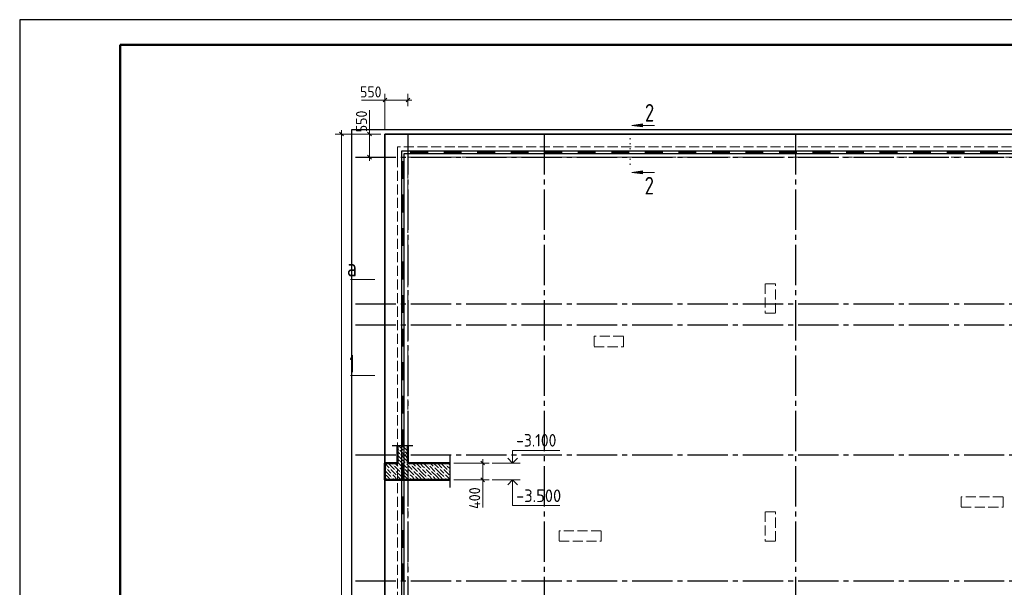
# Model space of a CAD drawing. Header units: millimetres. Extents: x 0 to 50400, y -145 to 35640.
# Tile 7 of 11: x 0 to 23495, y 22104 to 35640. Entities that reach past the tile are written whole.
import ezdxf

# ---------------------------------------------------------------- set-up
doc = ezdxf.new("R2010")
doc.units = ezdxf.units.MM
for name, pattern in [('______2', [324, 240, -84]), ('______5', [1320, 960, -120, 120, -120]), ('______9', [120, 0, -120])]:
    doc.linetypes.add(name, pattern=pattern)
for name, color, linetype, lineweight in [('Standard', 7, 'Continuous', 25), ('ЖБ Пилон', 7, 'Continuous', 35), ('ЖБ Плита Фундамента верхний уровень', 7, 'Continuous', 35), ('ЖБ Стена верхний уровень', 7, 'Continuous', 35), ('Общий01', 7, 'Continuous', 13), ('Примечания', 7, 'Continuous', 13), ('Размерная линия_ общее', 7, 'Continuous', 13)]:
    doc.layers.add(name, color=color, linetype=linetype, lineweight=lineweight)
doc.layers.add('Оси', color=7, linetype='______5', lineweight=13, true_color=0x656565)
doc.styles.add('ISOCPEUR', font='txt')

msp = doc.modelspace()

# ---------------------------------------------------------------- hatches: boundary and pattern name
at = {"layer": 'Общий01', "linetype": 'Continuous', "lineweight": 13, "transparency": 33554687}
for points in [[(14859, 33082), (14607, 33118), (14859, 33154)], [(14859, 31962), (14607, 31998), (14859, 32034)], [(9048, 25386), (9040, 25394), (9048, 25402), (9056, 25394)], [(9132, 25470), (9126, 25476), (9138, 25476)], [(9216, 25470), (9210, 25476), (9222, 25476)], [(9090, 25260), (9082, 25268), (9090, 25276), (9098, 25268)], [(9174, 25344), (9166, 25352), (9174, 25360), (9182, 25352)], [(9258, 25344), (9250, 25352), (9258, 25360), (9265, 25352), (9265, 25351)], [(8715, 25062), (8720, 25058), (8715, 25053)], [(8754, 24924), (8746, 24932), (8754, 24940), (8762, 24932)], [(8796, 25050), (8788, 25058), (8796, 25066), (8804, 25058)], [(8838, 24924), (8830, 24932), (8838, 24940), (8846, 24932)], [(8922, 25008), (8914, 25016), (8922, 25024), (8930, 25016)], [(9048, 24966), (9040, 24974), (9048, 24982), (9056, 24974)], [(9132, 25050), (9124, 25058), (9132, 25066), (9140, 25058)], [(9174, 24924), (9166, 24932), (9174, 24940), (9182, 24932)], [(9216, 25050), (9208, 25058), (9216, 25066), (9224, 25058)], [(9258, 24924), (9250, 24932), (9258, 24940), (9266, 24932)], [(9342, 25008), (9334, 25016), (9342, 25024), (9350, 25016)], [(9468, 24966), (9460, 24974), (9468, 24982), (9476, 24974)], [(9552, 25050), (9544, 25058), (9552, 25066), (9560, 25058)], [(9594, 24924), (9586, 24932), (9594, 24940), (9602, 24932)], [(9636, 25050), (9628, 25058), (9636, 25066), (9644, 25058)], [(9678, 24924), (9670, 24932), (9678, 24940), (9686, 24932)], [(9762, 25008), (9754, 25016), (9762, 25024), (9770, 25016)], [(9888, 24966), (9880, 24974), (9888, 24982), (9896, 24974)], [(9972, 25050), (9964, 25058), (9972, 25066), (9980, 25058)], [(10014, 24924), (10006, 24932), (10014, 24940), (10022, 24932)], [(10056, 25050), (10048, 25058), (10056, 25066), (10064, 25058)], [(10098, 24924), (10090, 24932), (10098, 24940), (10106, 24932)], [(10182, 25008), (10174, 25016), (10182, 25024), (10190, 25016)], [(8880, 24798), (8872, 24806), (8880, 24814), (8888, 24806)], [(8880, 24714), (8872, 24722), (8880, 24730), (8888, 24722)], [(8964, 24882), (8956, 24890), (8964, 24898), (8972, 24890)], [(9006, 24756), (8998, 24764), (9006, 24772), (9014, 24764)], [(9006, 24672), (8998, 24680), (9006, 24688), (9014, 24680)], [(9090, 24840), (9082, 24848), (9090, 24856), (9098, 24848)], [(9300, 24798), (9292, 24806), (9300, 24814), (9308, 24806)], [(9300, 24714), (9292, 24722), (9300, 24730), (9308, 24722)], [(9384, 24882), (9376, 24890), (9384, 24898), (9392, 24890)], [(9426, 24756), (9418, 24764), (9426, 24772), (9434, 24764)], [(9426, 24672), (9418, 24680), (9426, 24688), (9434, 24680)], [(9510, 24840), (9502, 24848), (9510, 24856), (9518, 24848)], [(9720, 24798), (9712, 24806), (9720, 24814), (9728, 24806)], [(9720, 24714), (9712, 24722), (9720, 24730), (9728, 24722)], [(9804, 24882), (9796, 24890), (9804, 24898), (9812, 24890)], [(9846, 24756), (9838, 24764), (9846, 24772), (9854, 24764)], [(9846, 24672), (9838, 24680), (9846, 24688), (9854, 24680)], [(9930, 24840), (9922, 24848), (9930, 24856), (9938, 24848)], [(10140, 24798), (10132, 24806), (10140, 24814), (10148, 24806)], [(10140, 24714), (10132, 24722), (10140, 24730), (10148, 24722)], [(10224, 24882), (10216, 24890), (10224, 24898), (10232, 24890)], [(10261, 24761), (10258, 24764), (10261, 24767)], [(10261, 24677), (10258, 24680), (10261, 24683)]]:
    msp.add_hatch(color=7, dxfattribs=at).paths.add_polyline_path(points, flags=16)

# ---------------------------------------------------------------- linework, layer by layer
at = {"layer": 'Standard', "color": 7, "linetype": 'Continuous', "lineweight": 25, "transparency": 33554687}
msp.add_line((2400, 35040), (2400, 1270), dxfattribs=at)
msp.add_lwpolyline([(0, 0), (50400, 0), (50400, 35640), (0, 35640), (0, 0)], close=True, dxfattribs=at)
at = {"layer": 'Standard', "color": 7, "linetype": 'Continuous', "lineweight": 50, "transparency": 33554687}
msp.add_lwpolyline([(2400, 35040), (49800, 35040), (49800, 600), (2400, 600), (2400, 35040)], close=True, dxfattribs=at)
at = {"layer": 'Standard', "color": 254, "linetype": 'Continuous', "lineweight": -3, "true_color": 0xc4c4ff, "transparency": 33554687}
msp.add_lwpolyline([(7915, 9912), (40315, 9912), (40315, 33012), (7915, 33012), (7915, 9912)], dxfattribs=at)
at = {"layer": 'Standard', "color": 7, "linetype": 'Continuous', "lineweight": 13, "transparency": 33554687}
for points in [[(8477, 29442), (8223, 29442), (7893, 29442)], [(8477, 27152), (8223, 27152), (7893, 27152)]]:
    msp.add_lwpolyline(points, dxfattribs=at)
at = {"layer": 'ЖБ Пилон', "color": 253, "linetype": '______2', "lineweight": 13, "true_color": 0xa0a0a0, "transparency": 33554687}
for p, q in [((18035, 29342), (17785, 29342)), ((17785, 29342), (17785, 28642)), ((18035, 28642), (18035, 29342)), ((17785, 28642), (18035, 28642)), ((14405, 28092), (13705, 28092)), ((13705, 28092), (13705, 27842)), ((14405, 27842), (14405, 28092)), ((13705, 27842), (14405, 27842)), ((23465, 24262), (22465, 24262)), ((22465, 24262), (22465, 24012)), ((23465, 24012), (23465, 24262)), ((22465, 24012), (23465, 24012)), ((18035, 23902), (17785, 23902)), ((17785, 23902), (17785, 23202)), ((18035, 23202), (18035, 23902)), ((13875, 23452), (12875, 23452)), ((12875, 23452), (12875, 23202)), ((13875, 23202), (13875, 23452)), ((12875, 23202), (13875, 23202)), ((17785, 23202), (18035, 23202))]:
    msp.add_line(p, q, dxfattribs=at)
at = {"layer": 'ЖБ Плита Фундамента верхний уровень', "color": 7, "linetype": 'Continuous', "lineweight": 35, "transparency": 33554687}
for p, q in [((8715, 32912), (8715, 20112)), ((40215, 32912), (8715, 32912))]:
    msp.add_line(p, q, dxfattribs=at)
at = {"layer": 'ЖБ Стена верхний уровень', "color": 253, "linetype": '______2', "lineweight": 13, "true_color": 0xa0a0a0, "transparency": 33554687}
for p, q in [((27553, 32612), (9015, 32612)), ((9015, 32612), (9015, 32362)), ((9015, 32362), (9015, 20062)), ((9265, 19862), (9265, 32362)), ((9265, 32362), (27553, 32362))]:
    msp.add_line(p, q, dxfattribs=at)
at = {"layer": 'Общий01', "color": 7, "linetype": 'Continuous', "lineweight": 13, "transparency": 33554687}
for p, q in [((14607, 33118), (14859, 33154)), ((14859, 33154), (14859, 33082)), ((14607, 33118), (15147, 33118)), ((14607, 33118), (14607, 33118)), ((14607, 33118), (14607, 33118)), ((14607, 33118), (14607, 33118)), ((14859, 33082), (14607, 33118)), ((14859, 33118), (14877, 33118)), ((14607, 31998), (14859, 32034)), ((14607, 31998), (15147, 31998)), ((14607, 31998), (14607, 31998)), ((14607, 31998), (14607, 31998)), ((14607, 31998), (14607, 31998)), ((14859, 31962), (14607, 31998)), ((14859, 32034), (14859, 31962)), ((14859, 31998), (14877, 31998)), ((9015, 25427), (9027, 25415)), ((9049, 25476), (9153, 25373)), ((9195, 25415), (9153, 25457)), ((9237, 25373), (9195, 25415)), ((9237, 25457), (9265, 25429)), ((9015, 25343), (9069, 25289)), ((9111, 25163), (9015, 25259)), ((9027, 25163), (9111, 25079)), ((9195, 25247), (9069, 25373)), ((9111, 25247), (9195, 25163)), ((9111, 25163), (9195, 25079)), ((9195, 25331), (9265, 25261)), ((9195, 25247), (9265, 25177)), ((9195, 25163), (9265, 25093)), ((8715, 24971), (8733, 24953)), ((8775, 24995), (8733, 25037)), ((8817, 24953), (8775, 24995)), ((8775, 24911), (8859, 24827)), ((8817, 25037), (8943, 24911)), ((8859, 24911), (8985, 24785)), ((8869, 25068), (8901, 25037)), ((8943, 24995), (9069, 24869)), ((8953, 25068), (9027, 24995)), ((9027, 25079), (9153, 24953)), ((9195, 24827), (9069, 24953)), ((9195, 24995), (9153, 25037)), ((9237, 24953), (9195, 24995)), ((9195, 24911), (9279, 24827)), ((9237, 25037), (9363, 24911)), ((9279, 24911), (9405, 24785)), ((9289, 25068), (9321, 25037)), ((9363, 24995), (9489, 24869)), ((9373, 25068), (9447, 24995)), ((9457, 25068), (9573, 24953)), ((9615, 24827), (9489, 24953)), ((9615, 24995), (9573, 25037)), ((9657, 24953), (9615, 24995)), ((9615, 24911), (9699, 24827)), ((9657, 25037), (9783, 24911)), ((9699, 24911), (9825, 24785)), ((9709, 25068), (9741, 25037)), ((9783, 24995), (9909, 24869)), ((9793, 25068), (9867, 24995)), ((9877, 25068), (9993, 24953)), ((10035, 24827), (9909, 24953)), ((10035, 24995), (9993, 25037)), ((10077, 24953), (10035, 24995)), ((10035, 24911), (10119, 24827)), ((10077, 25037), (10203, 24911)), ((10119, 24911), (10245, 24785)), ((10129, 25068), (10161, 25037)), ((10203, 24995), (10261, 24937)), ((10213, 25068), (10261, 25021)), ((11274, 25068), (11939, 25068)), ((11274, 25068), (11939, 25068)), ((8775, 24827), (8715, 24887)), ((8715, 24803), (8775, 24743)), ((8715, 24719), (8765, 24668)), ((8775, 24827), (8859, 24743)), ((8775, 24743), (8849, 24668)), ((8943, 24743), (8901, 24785)), ((8901, 24701), (8933, 24668)), ((8985, 24701), (8943, 24743)), ((9111, 24743), (8985, 24869)), ((9027, 24743), (9101, 24668)), ((9111, 24827), (9195, 24743)), ((9111, 24743), (9185, 24668)), ((9195, 24827), (9279, 24743)), ((9195, 24743), (9269, 24668)), ((9363, 24743), (9321, 24785)), ((9321, 24701), (9353, 24668)), ((9405, 24701), (9363, 24743)), ((9531, 24743), (9405, 24869)), ((9447, 24743), (9521, 24668)), ((9531, 24827), (9615, 24743)), ((9531, 24743), (9605, 24668)), ((9615, 24827), (9699, 24743)), ((9615, 24743), (9689, 24668)), ((9783, 24743), (9741, 24785)), ((9741, 24701), (9773, 24668)), ((9825, 24701), (9783, 24743)), ((9951, 24743), (9825, 24869)), ((9867, 24743), (9941, 24668)), ((9951, 24827), (10035, 24743)), ((9951, 24743), (10025, 24668)), ((10035, 24827), (10119, 24743)), ((10035, 24743), (10109, 24668)), ((10203, 24743), (10161, 24785)), ((10161, 24701), (10193, 24668)), ((10245, 24701), (10203, 24743)), ((10261, 24853), (10245, 24869)), ((11274, 24668), (11904, 24668)), ((11274, 24668), (11939, 24668))]:
    msp.add_line(p, q, dxfattribs=at)
at = {"layer": 'Общий01', "color": 7, "linetype": '______9', "lineweight": 13, "transparency": 33554687}
msp.add_line((14564, 32198), (14564, 32965), dxfattribs=at)
at = {"layer": 'Общий01', "color": 7, "linetype": 'Continuous', "lineweight": -3, "transparency": 33554687}
for p, q in [((9116, 31862), (9116, 32511)), ((9116, 32511), (9328, 32511)), ((9176, 31862), (9176, 32451)), ((9176, 32451), (9328, 32451)), ((9328, 32511), (10128, 32511)), ((9328, 32511), (9328, 32451)), ((9328, 32511), (9328, 32451)), ((9328, 32499), (9728, 32499)), ((9328, 32487), (9728, 32487)), ((9328, 32475), (9728, 32475)), ((9328, 32463), (9728, 32463)), ((9328, 32451), (10128, 32451)), ((9728, 32511), (9728, 32451)), ((10128, 32511), (10928, 32511)), ((10128, 32511), (10128, 32451)), ((10128, 32511), (10128, 32451)), ((10128, 32499), (10528, 32499)), ((10128, 32487), (10528, 32487)), ((10128, 32475), (10528, 32475)), ((10128, 32463), (10528, 32463)), ((10128, 32451), (10928, 32451)), ((10528, 32511), (10528, 32451)), ((10928, 32511), (11728, 32511)), ((10928, 32511), (10928, 32451)), ((10928, 32511), (10928, 32451)), ((10928, 32499), (11328, 32499)), ((10928, 32487), (11328, 32487)), ((10928, 32475), (11328, 32475)), ((10928, 32463), (11328, 32463)), ((10928, 32451), (11728, 32451)), ((11328, 32511), (11328, 32451)), ((11728, 32511), (12528, 32511)), ((11728, 32511), (11728, 32451)), ((11728, 32511), (11728, 32451)), ((11728, 32499), (12128, 32499)), ((11728, 32487), (12128, 32487)), ((11728, 32475), (12128, 32475)), ((11728, 32463), (12128, 32463)), ((11728, 32451), (12528, 32451)), ((12128, 32511), (12128, 32451)), ((12528, 32511), (13328, 32511)), ((12528, 32511), (12528, 32451)), ((12528, 32511), (12528, 32451)), ((12528, 32499), (12928, 32499)), ((12528, 32487), (12928, 32487)), ((12528, 32475), (12928, 32475)), ((12528, 32463), (12928, 32463)), ((12528, 32451), (13328, 32451)), ((12928, 32511), (12928, 32451)), ((13328, 32511), (14128, 32511)), ((13328, 32511), (13328, 32451)), ((13328, 32511), (13328, 32451)), ((13328, 32499), (13728, 32499)), ((13328, 32487), (13728, 32487)), ((13328, 32475), (13728, 32475)), ((13328, 32463), (13728, 32463)), ((13328, 32451), (14128, 32451)), ((13728, 32511), (13728, 32451)), ((14128, 32511), (14928, 32511)), ((14128, 32511), (14128, 32451)), ((14128, 32511), (14128, 32451)), ((14128, 32499), (14528, 32499)), ((14128, 32487), (14528, 32487)), ((14128, 32475), (14528, 32475)), ((14128, 32463), (14528, 32463)), ((14128, 32451), (14928, 32451)), ((14528, 32511), (14528, 32451)), ((14928, 32511), (15728, 32511)), ((14928, 32511), (14928, 32451)), ((14928, 32511), (14928, 32451)), ((14928, 32499), (15328, 32499)), ((14928, 32487), (15328, 32487)), ((14928, 32475), (15328, 32475)), ((14928, 32463), (15328, 32463)), ((14928, 32451), (15728, 32451)), ((15328, 32511), (15328, 32451)), ((15728, 32511), (16528, 32511)), ((15728, 32511), (15728, 32451)), ((15728, 32511), (15728, 32451)), ((15728, 32499), (16128, 32499)), ((15728, 32487), (16128, 32487)), ((15728, 32475), (16128, 32475)), ((15728, 32463), (16128, 32463)), ((15728, 32451), (16528, 32451)), ((16128, 32511), (16128, 32451)), ((16528, 32511), (17328, 32511)), ((16528, 32511), (16528, 32451)), ((16528, 32511), (16528, 32451)), ((16528, 32499), (16928, 32499)), ((16528, 32487), (16928, 32487)), ((16528, 32475), (16928, 32475)), ((16528, 32463), (16928, 32463)), ((16528, 32451), (17328, 32451)), ((16928, 32511), (16928, 32451)), ((17328, 32511), (18128, 32511)), ((17328, 32511), (17328, 32451)), ((17328, 32511), (17328, 32451)), ((17328, 32499), (17728, 32499)), ((17328, 32487), (17728, 32487)), ((17328, 32475), (17728, 32475)), ((17328, 32463), (17728, 32463)), ((17328, 32451), (18128, 32451)), ((17728, 32511), (17728, 32451)), ((18128, 32511), (18928, 32511)), ((18128, 32511), (18128, 32451)), ((18128, 32511), (18128, 32451)), ((18128, 32499), (18528, 32499)), ((18128, 32487), (18528, 32487)), ((18128, 32475), (18528, 32475)), ((18128, 32463), (18528, 32463)), ((18128, 32451), (18928, 32451)), ((18528, 32511), (18528, 32451)), ((18928, 32511), (19728, 32511)), ((18928, 32511), (18928, 32451)), ((18928, 32511), (18928, 32451)), ((18928, 32499), (19328, 32499)), ((18928, 32487), (19328, 32487)), ((18928, 32475), (19328, 32475)), ((18928, 32463), (19328, 32463)), ((18928, 32451), (19728, 32451)), ((19328, 32511), (19328, 32451)), ((19728, 32511), (20528, 32511)), ((19728, 32511), (19728, 32451)), ((19728, 32511), (19728, 32451)), ((19728, 32499), (20128, 32499)), ((19728, 32487), (20128, 32487)), ((19728, 32475), (20128, 32475)), ((19728, 32463), (20128, 32463)), ((19728, 32451), (20528, 32451)), ((20128, 32511), (20128, 32451)), ((20528, 32511), (21328, 32511)), ((20528, 32511), (20528, 32451)), ((20528, 32511), (20528, 32451)), ((20528, 32499), (20928, 32499)), ((20528, 32487), (20928, 32487)), ((20528, 32475), (20928, 32475)), ((20528, 32463), (20928, 32463)), ((20528, 32451), (21328, 32451)), ((20928, 32511), (20928, 32451)), ((21328, 32511), (22128, 32511)), ((21328, 32511), (21328, 32451)), ((21328, 32511), (21328, 32451)), ((21328, 32499), (21728, 32499)), ((21328, 32487), (21728, 32487)), ((21328, 32475), (21728, 32475)), ((21328, 32463), (21728, 32463)), ((21328, 32451), (22128, 32451)), ((21728, 32511), (21728, 32451)), ((22128, 32511), (22928, 32511)), ((22128, 32511), (22128, 32451)), ((22128, 32511), (22128, 32451)), ((22128, 32499), (22528, 32499)), ((22128, 32487), (22528, 32487)), ((22128, 32475), (22528, 32475)), ((22128, 32463), (22528, 32463)), ((22128, 32451), (22928, 32451)), ((22528, 32511), (22528, 32451)), ((22928, 32511), (23728, 32511)), ((22928, 32511), (22928, 32451)), ((22928, 32511), (22928, 32451)), ((22928, 32499), (23328, 32499)), ((22928, 32487), (23328, 32487)), ((22928, 32475), (23328, 32475)), ((22928, 32463), (23328, 32463)), ((22928, 32451), (23728, 32451)), ((23328, 32511), (23328, 32451)), ((9116, 32262), (9176, 32262)), ((9128, 31862), (9128, 32262)), ((9140, 31862), (9140, 32262)), ((9152, 31862), (9152, 32262)), ((9164, 31862), (9164, 32262)), ((9116, 31062), (9116, 31862)), ((9116, 31862), (9176, 31862)), ((9116, 31862), (9176, 31862)), ((9176, 31062), (9176, 31862)), ((9116, 31462), (9176, 31462)), ((9128, 31062), (9128, 31462)), ((9140, 31062), (9140, 31462)), ((9152, 31062), (9152, 31462)), ((9164, 31062), (9164, 31462)), ((9116, 30262), (9116, 31062)), ((9116, 31062), (9176, 31062)), ((9116, 31062), (9176, 31062)), ((9176, 30262), (9176, 31062)), ((9116, 30662), (9176, 30662)), ((9128, 30262), (9128, 30662)), ((9140, 30262), (9140, 30662)), ((9152, 30262), (9152, 30662)), ((9164, 30262), (9164, 30662)), ((9116, 29462), (9116, 30262)), ((9116, 30262), (9176, 30262)), ((9116, 30262), (9176, 30262)), ((9176, 29462), (9176, 30262)), ((9116, 29862), (9176, 29862)), ((9128, 29462), (9128, 29862)), ((9140, 29462), (9140, 29862)), ((9152, 29462), (9152, 29862)), ((9164, 29462), (9164, 29862)), ((9116, 28662), (9116, 29462)), ((9116, 29462), (9176, 29462)), ((9116, 29462), (9176, 29462)), ((9176, 28662), (9176, 29462)), ((9116, 29062), (9176, 29062)), ((9128, 28662), (9128, 29062)), ((9140, 28662), (9140, 29062)), ((9152, 28662), (9152, 29062)), ((9164, 28662), (9164, 29062)), ((9116, 27862), (9116, 28662)), ((9116, 28662), (9176, 28662)), ((9116, 28662), (9176, 28662)), ((9176, 27862), (9176, 28662)), ((9116, 28262), (9176, 28262)), ((9128, 27862), (9128, 28262)), ((9140, 27862), (9140, 28262)), ((9152, 27862), (9152, 28262)), ((9164, 27862), (9164, 28262)), ((9116, 27062), (9116, 27862)), ((9116, 27862), (9176, 27862)), ((9116, 27862), (9176, 27862)), ((9176, 27062), (9176, 27862)), ((9116, 27462), (9176, 27462)), ((9128, 27062), (9128, 27462)), ((9140, 27062), (9140, 27462)), ((9152, 27062), (9152, 27462)), ((9164, 27062), (9164, 27462)), ((9116, 26262), (9116, 27062)), ((9116, 27062), (9176, 27062)), ((9116, 27062), (9176, 27062)), ((9176, 26262), (9176, 27062)), ((9116, 26662), (9176, 26662)), ((9128, 26262), (9128, 26662)), ((9140, 26262), (9140, 26662)), ((9152, 26262), (9152, 26662)), ((9164, 26262), (9164, 26662)), ((9116, 25462), (9116, 26262)), ((9116, 26262), (9176, 26262)), ((9116, 26262), (9176, 26262)), ((9176, 25462), (9176, 26262)), ((9116, 25862), (9176, 25862)), ((9128, 25462), (9128, 25862)), ((9140, 25462), (9140, 25862)), ((9152, 25462), (9152, 25862)), ((9164, 25462), (9164, 25862)), ((9116, 24662), (9116, 25462)), ((9116, 25462), (9176, 25462)), ((9116, 25462), (9176, 25462)), ((9176, 24662), (9176, 25462)), ((9116, 25062), (9176, 25062)), ((9128, 24662), (9128, 25062)), ((9140, 24662), (9140, 25062)), ((9152, 24662), (9152, 25062)), ((9164, 24662), (9164, 25062)), ((9116, 23862), (9116, 24662)), ((9116, 24662), (9176, 24662)), ((9116, 24662), (9176, 24662)), ((9176, 23862), (9176, 24662)), ((9116, 24262), (9176, 24262)), ((9128, 23862), (9128, 24262)), ((9140, 23862), (9140, 24262)), ((9152, 23862), (9152, 24262)), ((9164, 23862), (9164, 24262)), ((9116, 23062), (9116, 23862)), ((9116, 23862), (9176, 23862)), ((9116, 23862), (9176, 23862)), ((9176, 23062), (9176, 23862)), ((9116, 23462), (9176, 23462)), ((9128, 23062), (9128, 23462)), ((9140, 23062), (9140, 23462)), ((9152, 23062), (9152, 23462)), ((9164, 23062), (9164, 23462)), ((9116, 22262), (9116, 23062)), ((9116, 23062), (9176, 23062)), ((9116, 23062), (9176, 23062)), ((9176, 22262), (9176, 23062)), ((9116, 22662), (9176, 22662)), ((9128, 22262), (9128, 22662)), ((9140, 22262), (9140, 22662)), ((9152, 22262), (9152, 22662)), ((9164, 22262), (9164, 22662)), ((9116, 21462), (9116, 22262)), ((9116, 22262), (9176, 22262)), ((9116, 22262), (9176, 22262)), ((9176, 21462), (9176, 22262))]:
    msp.add_line(p, q, dxfattribs=at)
at = {"layer": 'Общий01', "color": 7, "linetype": 'Continuous', "lineweight": 25, "transparency": 33554687}
for p, q in [((9383, 25476), (8886, 25476)), ((10261, 25248), (10261, 24488))]:
    msp.add_line(p, q, dxfattribs=at)
at = {"layer": 'Общий01', "color": 7, "linetype": 'Continuous', "lineweight": 35, "transparency": 33554687}
for p, q in [((11763, 25068), (11646, 25186)), ((11763, 25068), (11881, 25186)), ((11763, 24668), (11646, 24551)), ((11763, 24668), (11881, 24551))]:
    msp.add_line(p, q, dxfattribs=at)
at = {"layer": 'Общий01', "color": 7, "linetype": 'Continuous', "lineweight": 50, "transparency": 33554687}
for points in [[(9015, 25476), (9015, 25068), (8715, 25068), (8715, 24668), (10261, 24668)], [(9265, 25476), (9265, 25068), (10261, 25068)]]:
    msp.add_lwpolyline(points, dxfattribs=at)
at = {"layer": 'Общий01', "color": 7, "linetype": 'Continuous', "lineweight": 13, "transparency": 33554687}
for points in [[(11763, 25068), (11763, 25369), (12890, 25369)], [(11763, 24668), (11763, 24052), (12890, 24052)]]:
    msp.add_lwpolyline(points, dxfattribs=at)
at = {"layer": 'Оси', "color": 8, "linetype": '______5', "lineweight": -3, "transparency": 33554687}
for p, q in [((9265, 32912), (9265, 8389)), ((12515, 32912), (12515, 8389)), ((18515, 32912), (18515, 8389)), ((8015, 32362), (43012, 32362)), ((8015, 28862), (43012, 28862)), ((8015, 28362), (43012, 28362)), ((8015, 25262), (43012, 25262)), ((8015, 22262), (43012, 22262))]:
    msp.add_line(p, q, dxfattribs=at)
at = {"layer": 'Примечания', "color": 7, "linetype": 'Continuous', "lineweight": 13, "transparency": 33554687}
for p, q in [((8715, 33725), (8155, 33725)), ((8348, 32912), (8348, 33482)), ((11049, 24668), (11049, 24008))]:
    msp.add_line(p, q, dxfattribs=at)
at = {"layer": 'Размерная линия_ общее', "color": 7, "linetype": 'Continuous', "lineweight": 13, "transparency": 33554687}
for p, q in [((8715, 33725), (8715, 33875)), ((9265, 33725), (9265, 33875)), ((8715, 33725), (8625, 33725)), ((8715, 33725), (8715, 33575)), ((8715, 33725), (8715, 33012)), ((8715, 33725), (9265, 33725)), ((9265, 33725), (9265, 33575)), ((9265, 33725), (9265, 33725)), ((9265, 33725), (9355, 33725)), ((7680, 32912), (7530, 32912)), ((7680, 32912), (7680, 33002)), ((7680, 32912), (7830, 32912)), ((7680, 32912), (8248, 32912)), ((8348, 32912), (8198, 32912)), ((8348, 32912), (8348, 33002)), ((8348, 32912), (8498, 32912)), ((8348, 32912), (8615, 32912)), ((8348, 32362), (8198, 32362)), ((8348, 32362), (8498, 32362)), ((8348, 32362), (8615, 32362)), ((8348, 32362), (8348, 32272)), ((11049, 25068), (11049, 25158)), ((11049, 25068), (10361, 25068)), ((11049, 25068), (10899, 25068)), ((11049, 25068), (11199, 25068)), ((11049, 25068), (11049, 24668)), ((11049, 24668), (10361, 24668)), ((11049, 24668), (10899, 24668)), ((11049, 24668), (11199, 24668)), ((11049, 24668), (11049, 24578))]:
    msp.add_line(p, q, dxfattribs=at)
at = {"layer": 'Размерная линия_ общее', "color": 7, "linetype": 'Continuous', "lineweight": 25, "transparency": 33554687}
for p, q in [((8670, 33680), (8760, 33770)), ((9220, 33680), (9310, 33770)), ((7725, 32867), (7635, 32957)), ((8393, 32867), (8303, 32957)), ((8393, 32317), (8303, 32407)), ((11004, 25113), (11094, 25023)), ((11004, 24713), (11094, 24623))]:
    msp.add_line(p, q, dxfattribs=at)
at = {"layer": 'Размерная линия_ общее', "color": 7, "linetype": 'Continuous', "lineweight": 13, "transparency": 33554687}
for points in [[(7680, 10012), (7680, 20898), (7680, 20898), (7680, 32912)], [(8348, 32362), (8348, 32829), (8348, 32829), (8348, 32912)]]:
    msp.add_lwpolyline(points, dxfattribs=at)

# ---------------------------------------------------------------- texts
at = {"layer": 'Общий01', "color": 7, "linetype": 'Continuous', "lineweight": 35, "transparency": 33554687, "char_height": 420, "attachment_point": 7, "style": 'ISOCPEUR'}
for s, insert, width in [('\\W0.78;2', (14918, 33210), 456.97), ('\\W0.78;2', (14911, 31472), 456.97), ('\\W0.80;а', (7808, 29518), 503.76), ('\\W0.56;1', (7871, 27228), 326.67)]:
    msp.add_mtext(s, dxfattribs=dict(at, insert=insert, width=width))
at = {"layer": 'Общий01', "color": 7, "linetype": 'Continuous', "lineweight": 25, "transparency": 33554687, "char_height": 300, "attachment_point": 7, "style": 'ISOCPEUR'}
for s, insert, width in [('\\W0.90;-3.100', (11848, 25460), 1214.13), ('\\W0.95;-3.500', (11845, 24138), 1281.44)]:
    msp.add_mtext(s, dxfattribs=dict(at, insert=insert, width=width))
at = {"layer": 'Размерная линия_ общее', "color": 7, "linetype": 'Continuous', "lineweight": 25, "transparency": 33554687, "insert": (8120, 33785), "char_height": 264, "width": 674.38, "attachment_point": 7, "style": 'ISOCPEUR'}
msp.add_mtext('\\W0.91;550', dxfattribs=at)
at = {"layer": 'Размерная линия_ общее', "color": 7, "linetype": 'Continuous', "lineweight": 25, "transparency": 33554687, "char_height": 264, "attachment_point": 7, "rotation": 90, "style": 'ISOCPEUR'}
for s, insert, width in [('\\W0.91;550', (8288, 32957), 674.38), ('\\W0.92;400', (10989, 23973), 701.33)]:
    msp.add_mtext(s, dxfattribs=dict(at, insert=insert, width=width))

doc.saveas('drawing.dxf')
